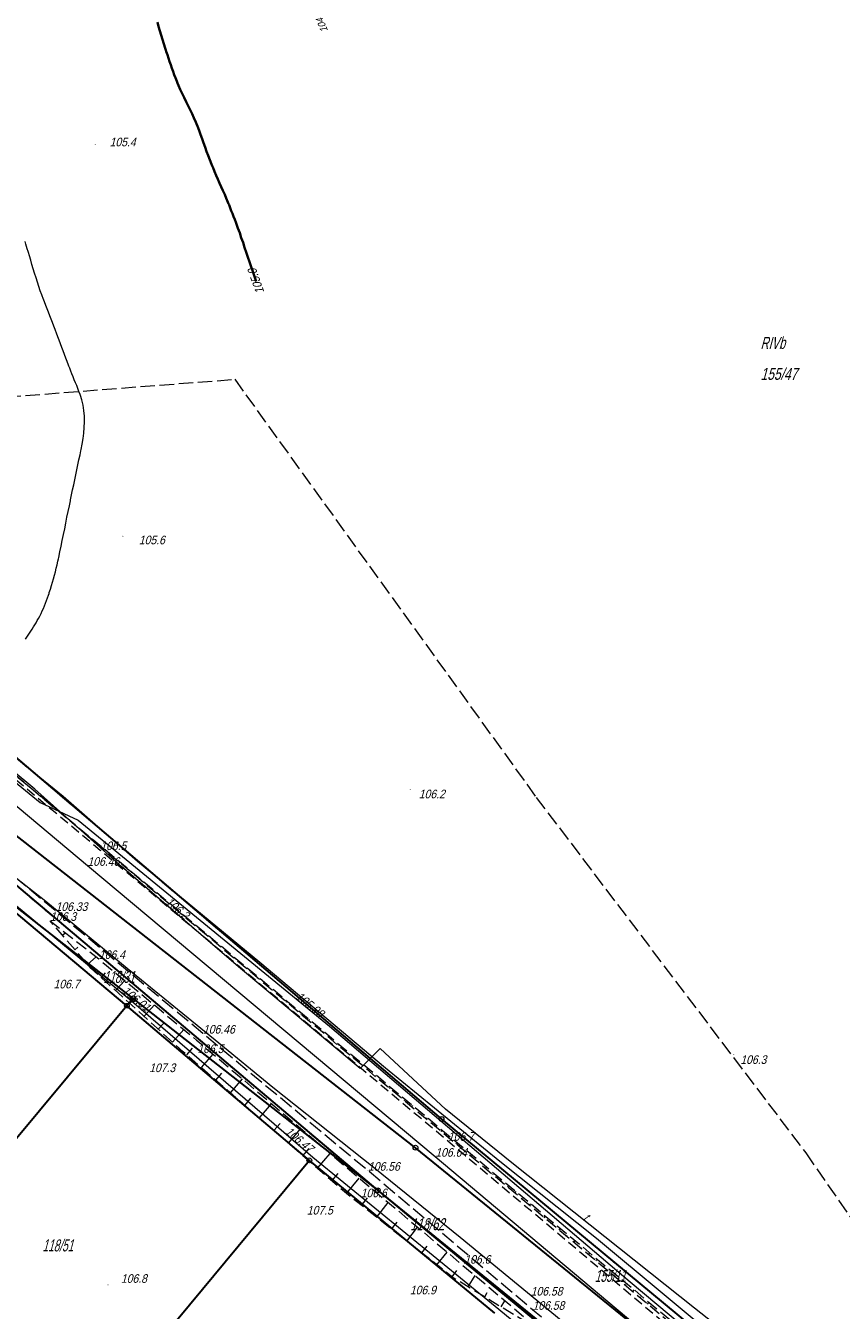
# Model space of a CAD drawing. Extents: x 6530721 to 6531385, y 5978377 to 5979143.
# Tile 13 of 146: x 6531182 to 6531267, y 5978502 to 5978636. Entities that reach past the tile are written whole.
import ezdxf
from ezdxf.enums import TextEntityAlignment as Align

# ---------------------------------------------------------------- set-up
doc = ezdxf.new("R2010")
doc.units = 0
for name, pattern in [('AB_rokocin 2014-08-13 AC2004$0$1.5_0.5', [2, 1.5, -0.5]), ('AB_rokocin 2014-08-13 AC2004$0$823-500', [1.75, 1.25, -0.5]), ('AB_rokocin 2014-08-13 AC2004$0$l217_500', [2, 1.5, -0.5]), ('AB_rokocin 2014-08-13 AC2004$0$l219_500', [0]), ('AB_rokocin 2014-08-13 AC2004$0$mz1.0_0.5', [1.5, 1, -0.5])]:
    doc.linetypes.add(name, pattern=pattern)
for name, color, linetype, lineweight in [('AB-wymiarowa', 7, 'Continuous', 30), ('AB_rokocin 2014-08-13 AC2004$0$202-Punkt graniczny stabilizowany trwale', 7, 'Continuous', 18), ('AB_rokocin 2014-08-13 AC2004$0$209-Opis konturu klasyfikacyjnego', 7, 'Continuous', 18), ('AB_rokocin 2014-08-13 AC2004$0$211-Nr działki', 7, 'Continuous', 18), ('AB_rokocin 2014-08-13 AC2004$0$217-Granica konturu klasyfikcyjnego', 7, 'Continuous', 18), ('AB_rokocin 2014-08-13 AC2004$0$219-Linia granicy', 7, 'Continuous', 18), ('AB_rokocin 2014-08-13 AC2004$0$623-Punkt rzędnej przewodu-SGPOD', 7, 'Continuous', 18), ('AB_rokocin 2014-08-13 AC2004$0$623-Punkt rzędnej przewodu-SGPOD-Atr2', 7, 'Continuous', 18), ('AB_rokocin 2014-08-13 AC2004$0$625-Punkt rzędnej przewodu-SEPOD', 7, 'Continuous', 18), ('AB_rokocin 2014-08-13 AC2004$0$625-Punkt rzędnej przewodu-SEPOD-Atr2', 7, 'Continuous', 18), ('AB_rokocin 2014-08-13 AC2004$0$626-Punkt rzędnej przewodu-STPOD', 7, 'Continuous', 18), ('AB_rokocin 2014-08-13 AC2004$0$626-Punkt rzędnej przewodu-STPOD-Atr2', 7, 'Continuous', 18), ('AB_rokocin 2014-08-13 AC2004$0$811-Warstwica ciągła linia', 7, 'Continuous', 18), ('AB_rokocin 2014-08-13 AC2004$0$811-Warstwica ciągła linia-Atr2', 7, 'Continuous', 18), ('AB_rokocin 2014-08-13 AC2004$0$814-Warstwica pogrubiona linia', 7, 'Continuous', 18), ('AB_rokocin 2014-08-13 AC2004$0$814-Warstwica pogrubiona linia-Atr2', 7, 'Continuous', 18), ('AB_rokocin 2014-08-13 AC2004$0$820-Skarpa nieumocniona', 7, 'Continuous', 18), ('AB_rokocin 2014-08-13 AC2004$0$823-Szczyt skarpy nieumocninej', 7, 'Continuous', 18), ('AB_rokocin 2014-08-13 AC2004$0$824-Podnóże skarpy nieumocninej', 7, 'Continuous', 18), ('AB_rokocin 2014-08-13 AC2004$0$chodnik (powierzchnia)', 7, 'Continuous', 18), ('AB_rokocin 2014-08-13 AC2004$0$krawężnik (linia)', 7, 'Continuous', 18), ('AB_rokocin 2014-08-13 AC2004$0$przewód elektroenergetyczny (linia)-SEPOD', 7, 'Continuous', 18), ('AB_rokocin 2014-08-13 AC2004$0$przewód gazowy (linia)-SG', 7, 'Continuous', 18), ('AB_rokocin 2014-08-13 AC2004$0$przewód telekomunikacyjny (linia)-STPOD', 7, 'Continuous', 18), ('AB_rokocin 2014-08-13 AC2004$0$przewód telekomunikacyjny (linia)-STPOD-Atr1', 7, 'Continuous', 18), ('AB_rokocin 2014-08-13 AC2004$0$przewód wodociągowy (linia)-SW', 7, 'Continuous', 18), ('AB_rokocin 2014-08-13 AC2004$0$punkt wysokościowy naturalny', 7, 'Continuous', 18), ('AB_rokocin 2014-08-13 AC2004$0$punkt wysokościowy naturalny-Atr2', 7, 'Continuous', 18), ('AB_rokocin 2014-08-13 AC2004$0$punkt wysokościowy sztuczny', 7, 'Continuous', 18), ('AB_rokocin 2014-08-13 AC2004$0$punkt wysokościowy sztuczny-Atr2', 7, 'Continuous', 18)]:
    doc.layers.add(name, color=color, linetype=linetype, lineweight=lineweight)
doc.styles.add('AB_rokocin 2014-08-13 AC2004$0$Standard', font='txt')

# ---------------------------------------------------------------- blocks, each defined once
blk = doc.blocks.new('AB_rokocin 2014-08-13 AC2004$0$PW01')
at = {"linetype": 'Continuous', "lineweight": 13}
h = blk.add_hatch(color=0, dxfattribs=at)
edge = h.paths.add_edge_path()
edge.add_arc((0, 0), 0.045, 0, 360)
blk = doc.blocks.new('AB_rokocin 2014-08-13 AC2004$0$PW02')
at = {"linetype": 'Continuous', "lineweight": 13}
h = blk.add_hatch(color=0, dxfattribs=at)
edge = h.paths.add_edge_path()
edge.add_arc((0, 0), 0.045, 0, 360)
blk = doc.blocks.new('AB_rokocin 2014-08-13 AC2004$0$621')
at = {"linetype": 'Continuous', "lineweight": 0}
h = blk.add_hatch(color=0, dxfattribs=at)
edge = h.paths.add_edge_path()
edge.add_arc((0, 0), 0.05, 0, 360)
blk = doc.blocks.new('AB_rokocin 2014-08-13 AC2004$0$202')
at = {"color": 0, "linetype": 'Continuous', "lineweight": 0}
blk.add_circle((0, 0), 0.25, dxfattribs=at)
blk = doc.blocks.new('AB_rokocin 2014-08-13 AC2004')
at = {"layer": 'AB_rokocin 2014-08-13 AC2004$0$217-Granica konturu klasyfikcyjnego', "color": 3, "linetype": 'AB_rokocin 2014-08-13 AC2004$0$l217_500', "lineweight": 18, "flags": 128}
for points in [[(6531162.41, 5978595.73), (6531204.12, 5978598.96)], [(6531204.12, 5978598.96), (6531235.52, 5978555.43)], [(6531149.37, 5978586.75), (6531225.66, 5978521.94)], [(6531149.37, 5978586.75), (6531225.66, 5978521.94)], [(6531144.51, 5978580.28), (6531222.95, 5978518.95)], [(6531144.51, 5978580.28), (6531222.95, 5978518.95)], [(6531143.17, 5978578.52), (6531219.01, 5978514.52)], [(6531143.17, 5978578.52), (6531219.01, 5978514.52)], [(6531235.52, 5978555.43), (6531263.58, 5978518.41)], [(6531169.91, 5978552.98), (6531193.55, 5978534.5)], [(6531169.91, 5978552.98), (6531193.55, 5978534.5)], [(6531193.55, 5978534.5), (6531219.01, 5978514.52)], [(6531193.55, 5978534.5), (6531219.01, 5978514.52)], [(6531225.66, 5978521.94), (6531305.76, 5978455.55)], [(6531225.66, 5978521.94), (6531305.76, 5978455.55)], [(6531222.95, 5978518.95), (6531303.66, 5978453.42)], [(6531222.95, 5978518.95), (6531303.66, 5978453.42)], [(6531263.58, 5978518.41), (6531275.51, 5978501.23)], [(6531219.01, 5978514.52), (6531299.44, 5978449.17)], [(6531219.01, 5978514.52), (6531299.44, 5978449.17)], [(6531219.01, 5978514.52), (6531247.89, 5978490.65)], [(6531219.01, 5978514.52), (6531247.89, 5978490.65)]]:
    blk.add_lwpolyline(points, dxfattribs=at)
at = {"layer": 'AB_rokocin 2014-08-13 AC2004$0$219-Linia granicy', "color": 92, "linetype": 'AB_rokocin 2014-08-13 AC2004$0$l219_500', "lineweight": 30, "flags": 128}
for points in [[(6531225.66, 5978521.94), (6531149.37, 5978586.75)], [(6531225.66, 5978521.94), (6531149.37, 5978586.75)], [(6531222.95, 5978518.95), (6531144.51, 5978580.28)], [(6531222.95, 5978518.95), (6531144.51, 5978580.28)], [(6531219.01, 5978514.52), (6531143.17, 5978578.52)], [(6531219.01, 5978514.52), (6531143.17, 5978578.52)], [(6531192.9, 5978533.73), (6531169.91, 5978552.98)], [(6531193.55, 5978534.5), (6531169.91, 5978552.98)], [(6531193.55, 5978534.5), (6531169.91, 5978552.98)], [(6531193.55, 5978534.5), (6531192.9, 5978533.73)], [(6531219.01, 5978514.52), (6531193.55, 5978534.5)], [(6531219.01, 5978514.52), (6531193.55, 5978534.5)], [(6531192.9, 5978533.73), (6531165.39, 5978500.7)], [(6531211.9, 5978517.63), (6531192.9, 5978533.73)], [(6531305.76, 5978455.55), (6531225.66, 5978521.94)], [(6531305.76, 5978455.55), (6531225.66, 5978521.94)], [(6531303.66, 5978453.42), (6531222.95, 5978518.95)], [(6531303.66, 5978453.42), (6531222.95, 5978518.95)], [(6531211.9, 5978517.63), (6531184.55, 5978484.65)], [(6531231.2, 5978501.73), (6531211.9, 5978517.63)], [(6531299.44, 5978449.17), (6531219.01, 5978514.52)], [(6531299.44, 5978449.17), (6531219.01, 5978514.52)], [(6531247.89, 5978490.65), (6531219.01, 5978514.52)], [(6531247.89, 5978490.65), (6531219.01, 5978514.52)]]:
    blk.add_lwpolyline(points, dxfattribs=at)
at = {"layer": 'AB_rokocin 2014-08-13 AC2004$0$811-Warstwica ciągła linia', "color": 32, "linetype": 'Continuous', "lineweight": 13, "flags": 128}
blk.add_lwpolyline([(6531182.35, 5978571.89), (6531182.49, 5978572.11), (6531182.63, 5978572.32), (6531182.77, 5978572.53), (6531182.9, 5978572.75), (6531183.04, 5978572.96), (6531183.17, 5978573.18), (6531183.31, 5978573.39), (6531183.44, 5978573.61), (6531183.57, 5978573.83), (6531183.64, 5978573.96), (6531183.69, 5978574.05), (6531183.83, 5978574.31), (6531183.97, 5978574.58), (6531184.09, 5978574.84), (6531184.21, 5978575.11), (6531184.33, 5978575.38), (6531184.44, 5978575.65), (6531184.54, 5978575.93), (6531184.64, 5978576.21), (6531184.73, 5978576.48), (6531184.79, 5978576.66), (6531184.82, 5978576.76), (6531184.94, 5978577.12), (6531185.05, 5978577.48), (6531185.16, 5978577.84), (6531185.26, 5978578.2), (6531185.36, 5978578.57), (6531185.46, 5978578.93), (6531185.55, 5978579.29), (6531185.64, 5978579.65), (6531185.72, 5978580.02), (6531185.78, 5978580.28), (6531185.8, 5978580.39), (6531185.93, 5978580.99), (6531186.05, 5978581.59), (6531186.17, 5978582.19), (6531186.29, 5978582.79), (6531186.42, 5978583.39), (6531186.54, 5978583.99), (6531186.66, 5978584.59), (6531186.79, 5978585.2), (6531186.91, 5978585.8), (6531187.01, 5978586.29), (6531187.03, 5978586.4), (6531187.14, 5978586.92), (6531187.25, 5978587.45), (6531187.36, 5978587.97), (6531187.47, 5978588.49), (6531187.58, 5978589.02), (6531187.69, 5978589.54), (6531187.8, 5978590.07), (6531187.91, 5978590.59), (6531188.02, 5978591.11), (6531188.11, 5978591.53), (6531188.13, 5978591.64), (6531188.24, 5978592.21), (6531188.33, 5978592.79), (6531188.41, 5978593.37), (6531188.46, 5978593.96), (6531188.48, 5978594.54), (6531188.47, 5978595.13), (6531188.42, 5978595.71), (6531188.33, 5978596.28), (6531188.2, 5978596.84), (6531188.06, 5978597.29), (6531188.02, 5978597.39), (6531187.91, 5978597.7), (6531187.79, 5978598.01), (6531187.67, 5978598.31), (6531187.55, 5978598.61), (6531187.42, 5978598.92), (6531187.3, 5978599.22), (6531187.18, 5978599.52), (6531187.05, 5978599.82), (6531186.94, 5978600.13), (6531186.86, 5978600.33), (6531186.82, 5978600.43), (6531186.68, 5978600.8), (6531186.55, 5978601.17), (6531186.41, 5978601.54), (6531186.27, 5978601.92), (6531186.13, 5978602.29), (6531186, 5978602.66), (6531185.86, 5978603.03), (6531185.72, 5978603.4), (6531185.58, 5978603.77), (6531185.48, 5978604.04), (6531185.44, 5978604.14), (6531185.3, 5978604.5), (6531185.16, 5978604.86), (6531185.02, 5978605.22), (6531184.88, 5978605.58), (6531184.73, 5978605.94), (6531184.59, 5978606.3), (6531184.45, 5978606.66), (6531184.31, 5978607.02), (6531184.17, 5978607.38), (6531184.08, 5978607.64), (6531184.04, 5978607.74), (6531183.88, 5978608.19), (6531183.73, 5978608.64), (6531183.58, 5978609.09), (6531183.44, 5978609.54), (6531183.29, 5978610), (6531183.15, 5978610.45), (6531183.01, 5978610.91), (6531182.88, 5978611.36), (6531182.74, 5978611.82), (6531182.64, 5978612.17), (6531182.61, 5978612.28), (6531182.53, 5978612.54), (6531182.46, 5978612.79), (6531182.38, 5978613.05), (6531182.3, 5978613.32)], dxfattribs=at)
at = {"layer": 'AB_rokocin 2014-08-13 AC2004$0$814-Warstwica pogrubiona linia', "color": 32, "linetype": 'Continuous', "lineweight": 35, "flags": 128}
blk.add_lwpolyline([(6531206.35, 5978609.16), (6531206.18, 5978609.67), (6531206.01, 5978610.17), (6531205.84, 5978610.67), (6531205.67, 5978611.18), (6531205.5, 5978611.68), (6531205.33, 5978612.19), (6531205.16, 5978612.69), (6531204.99, 5978613.19), (6531204.81, 5978613.7), (6531204.64, 5978614.2), (6531204.46, 5978614.7), (6531204.35, 5978615.01), (6531204.24, 5978615.31), (6531204.12, 5978615.61), (6531204.01, 5978615.92), (6531203.89, 5978616.22), (6531203.77, 5978616.52), (6531203.65, 5978616.82), (6531203.53, 5978617.12), (6531203.49, 5978617.23), (6531203.41, 5978617.42), (6531203.25, 5978617.82), (6531203.08, 5978618.22), (6531202.9, 5978618.61), (6531202.73, 5978619.01), (6531202.55, 5978619.4), (6531202.38, 5978619.8), (6531202.21, 5978620.19), (6531202.03, 5978620.59), (6531201.87, 5978620.98), (6531201.78, 5978621.19), (6531201.7, 5978621.38), (6531201.53, 5978621.82), (6531201.37, 5978622.25), (6531201.2, 5978622.69), (6531201.04, 5978623.13), (6531200.89, 5978623.57), (6531200.73, 5978624.01), (6531200.57, 5978624.45), (6531200.41, 5978624.88), (6531200.24, 5978625.32), (6531200.14, 5978625.56), (6531200.06, 5978625.75), (6531199.87, 5978626.18), (6531199.68, 5978626.61), (6531199.48, 5978627.03), (6531199.27, 5978627.45), (6531199.06, 5978627.87), (6531198.86, 5978628.29), (6531198.65, 5978628.71), (6531198.46, 5978629.14), (6531198.27, 5978629.57), (6531198.17, 5978629.81), (6531198.09, 5978630), (6531197.96, 5978630.34), (6531197.83, 5978630.68), (6531197.7, 5978631.02), (6531197.58, 5978631.36), (6531197.46, 5978631.7), (6531197.34, 5978632.05), (6531197.22, 5978632.39), (6531197.11, 5978632.74), (6531197, 5978633.08), (6531196.95, 5978633.23), (6531196.89, 5978633.43), (6531196.75, 5978633.88), (6531196.61, 5978634.33), (6531196.47, 5978634.78), (6531196.33, 5978635.24), (6531196.2, 5978635.69), (6531196.07, 5978636.14)], dxfattribs=at)
at = {"layer": 'AB_rokocin 2014-08-13 AC2004$0$820-Skarpa nieumocniona', "color": 252, "linetype": 'Continuous', "lineweight": 18}
for p, q in [((6531182.66, 5978556.56), (6531182.69, 5978556.6)), ((6531183.43, 5978555.92), (6531183.45, 5978555.94)), ((6531184.2, 5978555.28), (6531184.23, 5978555.32)), ((6531184.97, 5978554.64), (6531184.98, 5978554.66)), ((6531185.73, 5978554), (6531185.77, 5978554.04)), ((6531186.5, 5978553.36), (6531186.52, 5978553.38)), ((6531187.27, 5978552.72), (6531187.31, 5978552.76)), ((6531188.03, 5978552.07), (6531188.05, 5978552.1)), ((6531188.8, 5978551.43), (6531188.84, 5978551.48)), ((6531189.57, 5978550.79), (6531189.59, 5978550.82)), ((6531190.33, 5978550.15), (6531190.38, 5978550.2)), ((6531191.1, 5978549.51), (6531191.13, 5978549.54)), ((6531191.87, 5978548.87), (6531191.92, 5978548.92)), ((6531192.64, 5978548.22), (6531192.66, 5978548.25)), ((6531193.4, 5978547.58), (6531193.45, 5978547.64)), ((6531194.17, 5978546.94), (6531194.2, 5978546.97)), ((6531194.94, 5978546.3), (6531194.99, 5978546.37)), ((6531195.7, 5978545.66), (6531195.73, 5978545.69)), ((6531196.47, 5978545.02), (6531196.53, 5978545.09)), ((6531197.24, 5978544.38), (6531197.27, 5978544.41)), ((6531198.01, 5978543.73), (6531198.07, 5978543.81)), ((6531198.77, 5978543.09), (6531198.8, 5978543.13)), ((6531199.54, 5978542.45), (6531199.6, 5978542.53)), ((6531186.19, 5978541.07), (6531186.48, 5978541.33)), ((6531200.31, 5978541.81), (6531200.34, 5978541.85)), ((6531201.07, 5978541.17), (6531201.14, 5978541.25)), ((6531187.49, 5978539.56), (6531187.79, 5978539.82)), ((6531201.84, 5978540.53), (6531201.88, 5978540.57)), ((6531202.61, 5978539.88), (6531202.68, 5978539.97)), ((6531188.8, 5978538.04), (6531189.69, 5978538.82)), ((6531203.37, 5978539.24), (6531203.41, 5978539.29)), ((6531204.14, 5978538.6), (6531204.22, 5978538.69)), ((6531190.23, 5978536.65), (6531190.68, 5978537.15)), ((6531204.91, 5978537.96), (6531204.95, 5978538)), ((6531205.68, 5978537.32), (6531205.75, 5978537.41)), ((6531206.44, 5978536.68), (6531206.48, 5978536.72)), ((6531191.72, 5978535.31), (6531192.67, 5978536.37)), ((6531207.21, 5978536.03), (6531207.29, 5978536.13)), ((6531207.98, 5978535.39), (6531208.02, 5978535.44)), ((6531193.2, 5978533.97), (6531193.71, 5978534.53)), ((6531208.74, 5978534.75), (6531208.83, 5978534.85)), ((6531209.51, 5978534.11), (6531209.55, 5978534.16)), ((6531194.68, 5978532.63), (6531195.76, 5978533.81)), ((6531210.28, 5978533.47), (6531210.36, 5978533.57)), ((6531211.05, 5978532.83), (6531211.09, 5978532.88)), ((6531196.17, 5978531.29), (6531196.73, 5978531.91)), ((6531211.81, 5978532.19), (6531211.9, 5978532.29)), ((6531212.58, 5978531.54), (6531212.62, 5978531.6)), ((6531197.65, 5978529.95), (6531198.83, 5978531.25)), ((6531213.35, 5978530.9), (6531213.44, 5978531.01)), ((6531214.11, 5978530.26), (6531214.16, 5978530.32)), ((6531199.14, 5978528.61), (6531199.74, 5978529.3)), ((6531200.65, 5978527.3), (6531201.87, 5978528.7)), ((6531214.88, 5978529.62), (6531214.98, 5978529.73)), ((6531215.65, 5978528.98), (6531215.7, 5978529.04)), ((6531216.41, 5978528.34), (6531216.51, 5978528.45)), ((6531217.18, 5978527.69), (6531217.23, 5978527.75)), ((6531202.16, 5978525.99), (6531202.78, 5978526.7)), ((6531203.67, 5978524.68), (6531204.92, 5978526.12)), ((6531217.95, 5978527.05), (6531218.05, 5978527.17)), ((6531218.72, 5978526.41), (6531218.77, 5978526.47)), ((6531219.48, 5978525.77), (6531219.59, 5978525.89)), ((6531220.25, 5978525.13), (6531220.3, 5978525.19)), ((6531205.18, 5978523.36), (6531205.81, 5978524.1)), ((6531206.69, 5978522.05), (6531207.97, 5978523.52)), ((6531221.02, 5978524.49), (6531221.12, 5978524.62)), ((6531221.78, 5978523.85), (6531221.84, 5978523.91)), ((6531222.55, 5978523.2), (6531222.66, 5978523.34)), ((6531223.32, 5978522.56), (6531223.37, 5978522.63)), ((6531224.09, 5978521.92), (6531224.2, 5978522.06)), ((6531208.2, 5978520.74), (6531208.85, 5978521.48)), ((6531209.71, 5978519.43), (6531211.02, 5978520.94)), ((6531224.85, 5978521.28), (6531224.91, 5978521.35)), ((6531225.62, 5978520.64), (6531225.74, 5978520.78)), ((6531226.39, 5978520), (6531226.45, 5978520.07)), ((6531227.15, 5978519.35), (6531227.27, 5978519.5)), ((6531211.22, 5978518.12), (6531211.88, 5978518.88)), ((6531212.73, 5978516.81), (6531214.07, 5978518.35)), ((6531227.92, 5978518.71), (6531227.98, 5978518.79)), ((6531228.69, 5978518.07), (6531228.81, 5978518.22)), ((6531229.46, 5978517.43), (6531229.52, 5978517.5)), ((6531230.22, 5978516.79), (6531230.35, 5978516.94)), ((6531214.23, 5978515.5), (6531214.91, 5978516.28)), ((6531215.75, 5978514.19), (6531217.09, 5978515.79)), ((6531230.99, 5978516.15), (6531231.05, 5978516.22)), ((6531231.76, 5978515.5), (6531231.89, 5978515.66)), ((6531232.52, 5978514.86), (6531232.59, 5978514.94)), ((6531233.29, 5978514.22), (6531233.42, 5978514.38)), ((6531217.32, 5978512.94), (6531217.95, 5978513.74)), ((6531218.89, 5978511.7), (6531220.1, 5978513.25)), ((6531234.06, 5978513.58), (6531234.12, 5978513.66)), ((6531234.82, 5978512.94), (6531234.96, 5978513.1)), ((6531235.59, 5978512.3), (6531235.66, 5978512.38)), ((6531236.36, 5978511.66), (6531236.5, 5978511.82)), ((6531220.46, 5978510.47), (6531221.04, 5978511.21)), ((6531222.04, 5978509.23), (6531223.17, 5978510.67)), ((6531237.13, 5978511.01), (6531237.2, 5978511.1)), ((6531237.89, 5978510.37), (6531238.03, 5978510.54)), ((6531223.6, 5978507.99), (6531224.15, 5978508.69)), ((6531238.66, 5978509.73), (6531238.73, 5978509.82)), ((6531239.43, 5978509.09), (6531239.57, 5978509.26)), ((6531225.17, 5978506.75), (6531226.23, 5978508.09)), ((6531240.19, 5978508.45), (6531240.27, 5978508.53)), ((6531240.96, 5978507.81), (6531241.11, 5978507.98)), ((6531226.75, 5978505.52), (6531227.26, 5978506.16)), ((6531241.73, 5978507.16), (6531241.8, 5978507.25)), ((6531242.5, 5978506.52), (6531242.65, 5978506.7)), ((6531243.26, 5978505.88), (6531243.34, 5978505.97)), ((6531228.44, 5978504.46), (6531229.16, 5978505.63)), ((6531244.03, 5978505.24), (6531244.18, 5978505.42)), ((6531244.8, 5978504.6), (6531244.87, 5978504.69)), ((6531230.15, 5978503.41), (6531230.42, 5978503.87)), ((6531245.56, 5978503.96), (6531245.72, 5978504.14)), ((6531246.33, 5978503.32), (6531246.41, 5978503.41)), ((6531231.85, 5978502.37), (6531232.25, 5978503.01)), ((6531247.1, 5978502.67), (6531247.26, 5978502.86)), ((6531247.86, 5978502.03), (6531247.95, 5978502.13))]:
    blk.add_line(p, q, dxfattribs=at)
at = {"layer": 'AB_rokocin 2014-08-13 AC2004$0$823-Szczyt skarpy nieumocninej', "color": 252, "linetype": 'AB_rokocin 2014-08-13 AC2004$0$823-500', "lineweight": 18, "flags": 128}
for points in [[(6531304.7, 5978454.48), (6531301.79, 5978456.93), (6531167.76, 5978569.03)], [(6531236.12, 5978499.76), (6531226.88, 5978505.41), (6531215.76, 5978514.17), (6531198.75, 5978528.95), (6531189.19, 5978537.6), (6531184.9, 5978542.57)]]:
    blk.add_lwpolyline(points, dxfattribs=at)
at = {"layer": 'AB_rokocin 2014-08-13 AC2004$0$824-Podnóże skarpy nieumocninej', "color": 252, "linetype": 'AB_rokocin 2014-08-13 AC2004$0$823-500', "lineweight": 18, "flags": 128}
for points in [[(6531167.76, 5978569.03), (6531276.22, 5978478.76), (6531302.39, 5978457.77), (6531305.42, 5978455.21)], [(6531184.9, 5978542.57), (6531189.98, 5978538.6), (6531200.16, 5978530.15), (6531217.22, 5978515.68), (6531236.12, 5978499.76)]]:
    blk.add_lwpolyline(points, dxfattribs=at)
at = {"layer": 'AB_rokocin 2014-08-13 AC2004$0$chodnik (powierzchnia)', "color": 252, "linetype": 'AB_rokocin 2014-08-13 AC2004$0$mz1.0_0.5', "lineweight": 18, "flags": 128}
blk.add_lwpolyline([(6531078.56, 5978652.87), (6531080.03, 5978651.32), (6531079.35, 5978650.62), (6531078.98, 5978649.73), (6531078.97, 5978648.77), (6531079.2, 5978648.33), (6531084.58, 5978642.57), (6531089.26, 5978637.76), (6531093.49, 5978633.54), (6531104.14, 5978623.25), (6531114.65, 5978613.58), (6531131.89, 5978598.61), (6531167.55, 5978568.83), (6531190.13, 5978549.94), (6531226.32, 5978519.67), (6531264.14, 5978487.87), (6531301.61, 5978456.61), (6531304.45, 5978454.23)], dxfattribs=at)
at = {"layer": 'AB_rokocin 2014-08-13 AC2004$0$krawężnik (linia)', "color": 252, "linetype": 'AB_rokocin 2014-08-13 AC2004$0$1.5_0.5', "lineweight": 18, "flags": 128}
blk.add_lwpolyline([(6531298.93, 5978448.65), (6531287.37, 5978458.4), (6531270.37, 5978472.52), (6531253.02, 5978487.1), (6531235.13, 5978502.07), (6531218, 5978516.55), (6531200.82, 5978530.83), (6531185.47, 5978543.6), (6531169.49, 5978556.94), (6531153.58, 5978570.32), (6531137.12, 5978583.98), (6531120.57, 5978598.02), (6531104.7, 5978612.02), (6531087.1, 5978628.88), (6531072.14, 5978644.66), (6531057.88, 5978660.99), (6531044.81, 5978677.43), (6531031.41, 5978696.08), (6531019.33, 5978713.34), (6531007.09, 5978730.85), (6530994.02, 5978749.9), (6530984.23, 5978764.08), (6530979.36, 5978771.32), (6530967.75, 5978788.45), (6530955.81, 5978806), (6530943.89, 5978823.43), (6530932.03, 5978840.69), (6530923.54, 5978853.19), (6530919.06, 5978859.93)], dxfattribs=at)
at = {"layer": 'AB_rokocin 2014-08-13 AC2004$0$krawężnik (linia)', "color": 252, "linetype": 'Continuous', "lineweight": 18, "flags": 128}
blk.add_lwpolyline([(6531302.99, 5978452.75), (6531300.36, 5978454.96), (6531262.91, 5978486.17), (6531225.01, 5978518.01), (6531188.79, 5978548.3), (6531166.12, 5978567.3), (6531135.89, 5978592.52), (6531135.16, 5978593.14), (6531131.33, 5978596.34), (6531130.54, 5978596.97), (6531119.92, 5978606.14), (6531113.24, 5978612.03), (6531102.77, 5978621.64), (6531092.05, 5978632.03), (6531091.33, 5978632.74), (6531088.51, 5978635.56), (6531087.79, 5978636.29), (6531083.04, 5978641.13), (6531077.78, 5978646.66)], dxfattribs=at)
at = {"layer": 'AB_rokocin 2014-08-13 AC2004$0$przewód elektroenergetyczny (linia)-SEPOD', "color": 1, "linetype": 'Continuous', "lineweight": 18, "flags": 128}
blk.add_lwpolyline([(6531113.6, 5978601.1), (6531125.8, 5978590.04), (6531141.1, 5978576.19), (6531170.18, 5978553.37), (6531193.37, 5978534.25), (6531212.26, 5978517.97), (6531231.61, 5978502.15), (6531248.22, 5978488.45)], dxfattribs=at)
at = {"layer": 'AB_rokocin 2014-08-13 AC2004$0$przewód gazowy (linia)-SG', "color": 40, "linetype": 'Continuous', "lineweight": 18, "flags": 128}
blk.add_lwpolyline([(6531093.79, 5978637.27), (6531095.38, 5978634.13), (6531100.06, 5978629.81), (6531103.47, 5978623.62), (6531117.54, 5978610.63), (6531135.4, 5978595.36), (6531149.47, 5978583.67), (6531167.66, 5978568.12), (6531183.86, 5978554.89), (6531187.83, 5978553.07), (6531213.99, 5978531.6), (6531245.3, 5978504.99), (6531264.54, 5978488.89), (6531286.77, 5978470.53), (6531305.49, 5978455.27)], dxfattribs=at)
at = {"layer": 'AB_rokocin 2014-08-13 AC2004$0$przewód telekomunikacyjny (linia)-STPOD', "color": 30, "linetype": 'Continuous', "lineweight": 18, "flags": 128}
for points in [[(6531082.52, 5978638.44), (6531089.11, 5978631.46), (6531092.52, 5978627.63), (6531100.07, 5978619.58), (6531105.76, 5978613.57), (6531110.87, 5978607.86), (6531118.18, 5978601.27), (6531125.26, 5978594.51), (6531134.45, 5978586.07), (6531143.12, 5978578.32), (6531152.39, 5978570.14), (6531160.09, 5978563.47), (6531163.19, 5978561.26), (6531171.27, 5978554.94), (6531184.47, 5978544.62), (6531192.92, 5978537.63), (6531202.08, 5978530.18), (6531208.1, 5978525.24), (6531218.73, 5978516.82), (6531227.59, 5978509.64), (6531239.66, 5978499.7), (6531248.15, 5978492.58), (6531263.46, 5978480.14), (6531275.78, 5978470.01)], [(6531281.05, 5978478.28), (6531266.85, 5978490.18), (6531262.5, 5978493.94), (6531252.01, 5978502.25), (6531241.12, 5978510.89), (6531232.99, 5978517.38), (6531226.06, 5978522.96), (6531219.26, 5978529.27), (6531217.18, 5978527.21), (6531204.73, 5978537.6), (6531192.38, 5978548.21), (6531183.32, 5978556.29), (6531173.63, 5978564.29), (6531162.05, 5978574.03), (6531151.93, 5978582.36), (6531142.13, 5978590.63), (6531129.53, 5978601.21), (6531123.87, 5978606.14), (6531120.69, 5978608.72), (6531113.62, 5978615.1), (6531104.79, 5978623.34), (6531098.88, 5978629.78), (6531091.15, 5978638.32)]]:
    blk.add_lwpolyline(points, dxfattribs=at)
at = {"layer": 'AB_rokocin 2014-08-13 AC2004$0$przewód wodociągowy (linia)-SW', "color": 5, "linetype": 'Continuous', "lineweight": 18, "flags": 128}
blk.add_lwpolyline([(6531070.33, 5978664.78), (6531075.11, 5978658.78), (6531080.05, 5978653.11), (6531087.32, 5978644.58), (6531094.25, 5978636.82), (6531098.23, 5978632.34), (6531104.19, 5978626.58), (6531130.74, 5978604), (6531165.56, 5978572.57), (6531176.54, 5978563.42), (6531186.27, 5978555.54), (6531193.99, 5978548.79), (6531206.74, 5978538.28), (6531219.82, 5978527.26), (6531231.72, 5978517.56), (6531241.8, 5978509.52), (6531255.66, 5978497.98), (6531263.81, 5978491.33), (6531278.51, 5978479.76), (6531291.08, 5978469.25), (6531300.85, 5978461.5), (6531306.83, 5978456.63)], dxfattribs=at)
at = {"layer": 'AB_rokocin 2014-08-13 AC2004$0$202-Punkt graniczny stabilizowany trwale', "color": 7, "linetype": 'Continuous', "lineweight": 18, "rotation": 171.887}
for p in [(6531192.9, 5978533.73), (6531193.55, 5978534.5), (6531225.66, 5978521.94), (6531222.95, 5978518.95), (6531211.9, 5978517.63), (6531219.01, 5978514.52)]:
    blk.add_blockref('AB_rokocin 2014-08-13 AC2004$0$202', p, dxfattribs=at)
at = {"layer": 'AB_rokocin 2014-08-13 AC2004$0$623-Punkt rzędnej przewodu-SGPOD', "color": 52, "linetype": 'Continuous', "lineweight": 18}
blk.add_blockref('AB_rokocin 2014-08-13 AC2004$0$621', (6531213.99, 5978531.6), dxfattribs=at)
at = {"layer": 'AB_rokocin 2014-08-13 AC2004$0$625-Punkt rzędnej przewodu-SEPOD', "color": 1, "linetype": 'Continuous', "lineweight": 18}
for p in [(6531192.95, 5978534.6), (6531210.61, 5978519.4)]:
    blk.add_blockref('AB_rokocin 2014-08-13 AC2004$0$621', p, dxfattribs=at)
at = {"layer": 'AB_rokocin 2014-08-13 AC2004$0$626-Punkt rzędnej przewodu-STPOD', "color": 30, "linetype": 'Continuous', "lineweight": 18}
blk.add_blockref('AB_rokocin 2014-08-13 AC2004$0$621', (6531196.14, 5978544.93), dxfattribs=at)
at = {"layer": 'AB_rokocin 2014-08-13 AC2004$0$punkt wysokościowy naturalny', "color": 7, "linetype": 'Continuous', "lineweight": 13}
for p in [(6531189.59, 5978623.41), (6531192.48, 5978582.62), (6531222.39, 5978556.25), (6531190.13, 5978549.94), (6531184.9, 5978542.57), (6531189.98, 5978538.6), (6531189.19, 5978537.6), (6531200.16, 5978530.15), (6531198.75, 5978528.95), (6531256.09, 5978528.63), (6531226.32, 5978519.67), (6531217.22, 5978515.68), (6531215.76, 5978514.17), (6531228.03, 5978506.87), (6531190.93, 5978504.67), (6531226.88, 5978505.41)]:
    blk.add_blockref('AB_rokocin 2014-08-13 AC2004$0$PW01', p, dxfattribs=at)
at = {"layer": 'AB_rokocin 2014-08-13 AC2004$0$punkt wysokościowy sztuczny', "color": 7, "linetype": 'Continuous', "lineweight": 13}
for p in [(6531188.79, 5978548.3), (6531185.47, 5978543.6), (6531200.82, 5978530.83), (6531225.01, 5978518.01), (6531218, 5978516.55), (6531239.07, 5978505.91), (6531235.13, 5978502.07)]:
    blk.add_blockref('AB_rokocin 2014-08-13 AC2004$0$PW02', p, dxfattribs=at)
at = {"layer": 'AB_rokocin 2014-08-13 AC2004$0$209-Opis konturu klasyfikacyjnego', "color": 3, "linetype": 'Continuous', "lineweight": 20, "style": 'AB_rokocin 2014-08-13 AC2004$0$Standard', "oblique": 15, "width": 0.689}
blk.add_text('RIVb', height=1.25, dxfattribs=at).set_placement((6531258.87, 5978602.12))
at = {"layer": 'AB_rokocin 2014-08-13 AC2004$0$211-Nr działki', "color": 92, "linetype": 'Continuous', "lineweight": 30, "style": 'AB_rokocin 2014-08-13 AC2004$0$Standard', "oblique": 15}
for s, width, p in [('155/47', 0.747, (6531258.87, 5978598.9)), ('118/31', 0.634, (6531190.46, 5978536.11)), ('118/62', 0.692, (6531222.41, 5978510.36)), ('118/51', 0.627, (6531184.1, 5978508.15)), ('155/11', 0.631, (6531241.61, 5978504.98))]:
    blk.add_text(s, height=1.25, dxfattribs=dict(at, width=width)).set_placement(p)
at = {"layer": 'AB_rokocin 2014-08-13 AC2004$0$623-Punkt rzędnej przewodu-SGPOD-Atr2', "color": 52, "linetype": 'ByBlock', "lineweight": 20, "style": 'AB_rokocin 2014-08-13 AC2004$0$Standard', "oblique": 15, "width": 0.9}
blk.add_text('105.98', height=0.9, rotation=320.623, dxfattribs=at).set_placement((6531210.39, 5978534.55))
at = {"layer": 'AB_rokocin 2014-08-13 AC2004$0$625-Punkt rzędnej przewodu-SEPOD-Atr2', "color": 1, "linetype": 'ByBlock', "lineweight": 20, "style": 'AB_rokocin 2014-08-13 AC2004$0$Standard', "oblique": 15, "width": 0.9}
for s, rotation, p in [('106.01', 321.296, (6531192.3, 5978535.14)), ('106.47', 320.044, (6531209.3, 5978520.51))]:
    blk.add_text(s, height=0.9, rotation=rotation, dxfattribs=at).set_placement(p)
at = {"layer": 'AB_rokocin 2014-08-13 AC2004$0$626-Punkt rzędnej przewodu-STPOD-Atr2', "color": 30, "linetype": 'ByBlock', "lineweight": 20, "style": 'AB_rokocin 2014-08-13 AC2004$0$Standard', "oblique": 15, "width": 0.9}
blk.add_text('106.2', height=0.9, rotation=320.158, dxfattribs=at).set_placement((6531196.81, 5978544.4))
at = {"layer": 'AB_rokocin 2014-08-13 AC2004$0$811-Warstwica ciągła linia-Atr2', "color": 32, "linetype": 'ByBlock', "lineweight": 20, "style": 'AB_rokocin 2014-08-13 AC2004$0$Standard', "oblique": 15, "width": 0.907}
blk.add_text('104.0', height=0.75, rotation=112.347, dxfattribs=at).set_placement((6531213.07, 5978636.18), align=Align.MIDDLE_CENTER)
at = {"layer": 'AB_rokocin 2014-08-13 AC2004$0$814-Warstwica pogrubiona linia-Atr2', "color": 32, "linetype": 'ByBlock', "lineweight": 20, "style": 'AB_rokocin 2014-08-13 AC2004$0$Standard', "oblique": 15, "width": 0.9}
blk.add_text('105.0', height=0.9, rotation=109.56, dxfattribs=at).set_placement((6531206.35, 5978609.16), align=Align.MIDDLE_CENTER)
at = {"layer": 'AB_rokocin 2014-08-13 AC2004$0$przewód telekomunikacyjny (linia)-STPOD-Atr1', "color": 30, "linetype": 'ByBlock', "lineweight": 20, "style": 'AB_rokocin 2014-08-13 AC2004$0$Standard', "oblique": 15, "width": 0.9}
blk.add_text('t', height=0.9, rotation=322.227, dxfattribs=at).set_placement((6531240.35, 5978511.5))
at = {"layer": 'AB_rokocin 2014-08-13 AC2004$0$punkt wysokościowy naturalny-Atr2', "color": 252, "linetype": 'ByBlock', "lineweight": 20, "style": 'AB_rokocin 2014-08-13 AC2004$0$Standard', "oblique": 15, "width": 0.9}
for s, p in [('105.4', (6531191.1, 5978623.22)), ('105.6', (6531194.14, 5978581.78)), ('106.2', (6531223.29, 5978555.33)), ('106.5', (6531190.13, 5978549.94)), ('106.3', (6531184.9, 5978542.57)), ('106.4', (6531189.98, 5978538.6)), ('106.7', (6531185.26, 5978535.54)), ('106.5', (6531200.24, 5978528.8)), ('107.3', (6531195.22, 5978526.82)), ('106.3', (6531256.77, 5978527.67)), ('106.7', (6531226.32, 5978519.67)), ('106.6', (6531217.24, 5978513.79)), ('107.5', (6531211.63, 5978511.99)), ('106.6', (6531228.03, 5978506.87)), ('106.8', (6531192.27, 5978504.88)), ('106.9', (6531222.36, 5978503.68))]:
    blk.add_text(s, height=0.9, dxfattribs=at).set_placement(p)
at = {"layer": 'AB_rokocin 2014-08-13 AC2004$0$punkt wysokościowy sztuczny-Atr2', "color": 252, "linetype": 'ByBlock', "lineweight": 20, "style": 'AB_rokocin 2014-08-13 AC2004$0$Standard', "oblique": 15, "width": 0.9}
for s, p in [('106.46', (6531188.79, 5978548.3)), ('106.33', (6531185.47, 5978543.6)), ('106.46', (6531200.82, 5978530.83)), ('106.64', (6531225.01, 5978518.01)), ('106.56', (6531218, 5978516.55)), ('106.58', (6531234.94, 5978503.55)), ('106.58', (6531235.13, 5978502.07))]:
    blk.add_text(s, height=0.9, dxfattribs=at).set_placement(p)

msp = doc.modelspace()

# ---------------------------------------------------------------- block references
at = {"layer": 'AB-wymiarowa'}
msp.add_blockref('AB_rokocin 2014-08-13 AC2004', (0, 0), dxfattribs=at)

doc.saveas('drawing.dxf')
